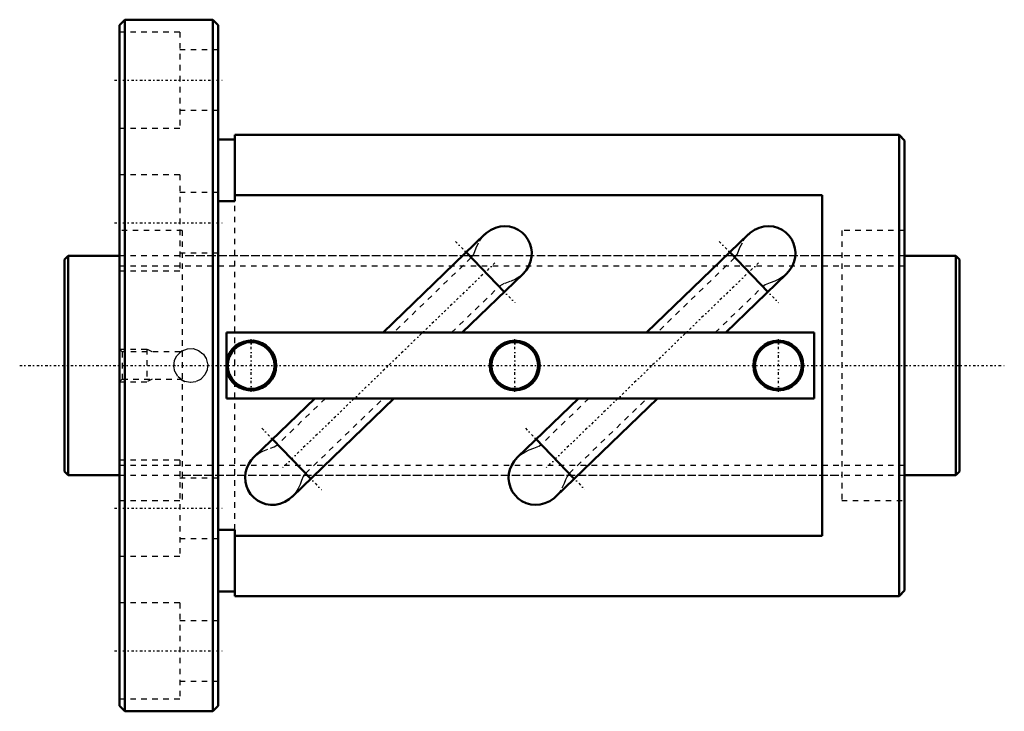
# Model space of a CAD drawing. Header units: millimetres. Extents: x -8 to 171, y -63 to 63.
import ezdxf

# ---------------------------------------------------------------- set-up
doc = ezdxf.new("R2010")
doc.units = ezdxf.units.MM
doc.linetypes.add('Center', pattern=[1.5, 0.45, -0.5, 0.05, -0.5])
doc.linetypes.add('Dashed', pattern=[2, 1, -1])
for name, color, linetype, lineweight in [('2d ConnectionPoints', 7, 'Continuous', 50), ('AM_0', 7, 'Continuous', 50), ('AM_5', 3, 'Continuous', 25), ('AM_7', 7, 'Center', 25), ('AM_9', 6, 'Dashed', 25)]:
    doc.layers.add(name, color=color, linetype=linetype, lineweight=lineweight)

# ---------------------------------------------------------------- blocks, each defined once
blk = doc.blocks.new('1_BIF4012V_7RR_Nut_0_in_BIF4012V_7RRG0_163LC0_000_0')
at = {"layer": 'AM_0'}
for p, q in [((11, 63), (10, 62)), ((27, 63), (11, 63)), ((11, 63), (11, -63)), ((28, 62), (27, 63)), ((27, 63), (27, -63)), ((10, 62), (10, -62)), ((28, 62), (28, -62)), ((31, 42), (31, 29.91)), ((152, 42), (31, 42)), ((153, 41), (152, 42)), ((152, 42), (152, -42)), ((31, 41.2), (28, 41.2)), ((153, 41), (153, -41)), ((138, 31.01), (31, 31.01)), ((138, -31.01), (138, 31.01)), ((31, 29.91), (28, 29.91)), ((76.56, 23.91), (58.02, 6)), ((124.56, 23.91), (106.02, 6)), ((80.1, 13.42), (73.15, 20.62)), ((128.1, 13.42), (121.15, 20.62)), ((72.41, 6), (83.51, 16.71)), ((120.41, 6), (131.51, 16.71)), ((29.5, 6), (29.5, -6)), ((136.5, 6), (29.5, 6)), ((136.5, -6), (136.5, 6)), ((29.5, -6), (136.5, -6)), ((45.59, -6), (34.49, -16.71)), ((41.44, -23.91), (59.98, -6)), ((93.59, -6), (82.49, -16.71)), ((89.44, -23.91), (107.98, -6)), ((37.9, -13.42), (44.85, -20.62)), ((85.9, -13.42), (92.85, -20.62)), ((28, -29.91), (31, -29.91)), ((31, -29.91), (31, -42)), ((31, -31.01), (138, -31.01)), ((28, -41.2), (31, -41.2)), ((152, -42), (153, -41)), ((31, -42), (152, -42)), ((10, -62), (11, -63)), ((27, -63), (28, -62)), ((11, -63), (27, -63))]:
    blk.add_line(p, q, dxfattribs=at)
for points in [[(76.54, 23.89), (76.8, 24.13), (77.58, 24.68), (78.47, 25.1), (79.32, 25.32), (80.22, 25.39), (81.05, 25.31), (81.89, 25.08), (82.64, 24.73), (83.33, 24.24), (83.92, 23.66), (84.41, 22.98), (84.77, 22.24), (85.01, 21.43), (85.11, 20.62), (85.07, 19.77), (84.89, 18.96), (84.58, 18.17), (84.14, 17.44), (83.58, 16.78), (83.5, 16.7)], [(124.54, 23.89), (124.85, 24.17), (125.63, 24.71), (126.52, 25.11), (127.37, 25.33), (128.26, 25.39), (129.1, 25.3), (129.93, 25.06), (130.68, 24.7), (131.37, 24.21), (131.95, 23.63), (132.44, 22.94), (132.79, 22.2), (133.02, 21.39), (133.11, 20.57), (133.06, 19.73), (132.88, 18.92), (132.56, 18.13), (132.11, 17.41), (131.54, 16.75), (131.49, 16.7)], [(41.46, -23.89), (40.9, -24.37), (40.12, -24.85), (39.25, -25.19), (38.4, -25.36), (37.5, -25.38), (36.68, -25.25), (35.86, -24.98), (35.13, -24.59), (34.46, -24.06), (33.91, -23.46), (33.45, -22.74), (33.13, -21.99), (32.94, -21.17), (32.89, -20.35), (32.97, -19.5), (33.19, -18.7), (33.55, -17.93), (34.03, -17.22), (34.51, -16.7)], [(89.46, -23.89), (89.15, -24.17), (88.37, -24.71), (87.48, -25.11), (86.63, -25.33), (85.74, -25.39), (84.9, -25.3), (84.07, -25.06), (83.32, -24.7), (82.63, -24.21), (82.05, -23.63), (81.56, -22.94), (81.21, -22.2), (80.98, -21.39), (80.89, -20.57), (80.94, -19.73), (81.12, -18.92), (81.44, -18.13), (81.89, -17.41), (82.46, -16.75), (82.51, -16.7)]]:
    blk.add_lwpolyline(points, dxfattribs=at)
for centre, radius in [((34, 0), 4.25), ((82, 0), 4.55), ((82, 0), 4.25), ((130, 0), 4.55), ((130, 0), 4.25)]:
    blk.add_circle(centre, radius, dxfattribs=at)
blk.add_arc((34, 0), 4.55, 188.5019, 171.4981, dxfattribs=at)
at = {"layer": 'AM_5', "linetype": 'Dashed'}
for p, q in [((10, 3), (15, 3)), ((16, 2.46), (15, 3)), ((15, 3), (15, -3)), ((10, -3), (15, -3)), ((16, -2.46), (15, -3))]:
    blk.add_line(p, q, dxfattribs=at)
at = {"layer": 'AM_7'}
for p, q in [((9.1, 52), (28.9, 52)), ((9.1, 26), (28.9, 26)), ((71.22, 22.61), (82.03, 11.43)), ((119.22, 22.61), (130.03, 11.43)), ((78.39, 18.72), (39.61, -18.72)), ((126.39, 18.72), (87.61, -18.72)), ((34, -4.78), (34, 4.78)), ((82, -4.78), (82, 4.78)), ((130, -4.78), (130, 4.78)), ((35.97, -11.43), (46.78, -22.61)), ((83.97, -11.43), (94.78, -22.61)), ((9.1, -26), (28.9, -26)), ((9.1, -52), (28.9, -52))]:
    blk.add_line(p, q, dxfattribs=at)
at = {"layer": 'AM_9'}
for p, q in [((21, 60.75), (10, 60.75)), ((21, 60.75), (21, 43.25)), ((28, 57.5), (21, 57.5)), ((21, 46.5), (28, 46.5)), ((10, 43.25), (21, 43.25)), ((21, 34.75), (10, 34.75)), ((21, 34.75), (21, 17.25)), ((28, 31.5), (21, 31.5)), ((31, -29.91), (31, 29.91)), ((21.45, 24.6), (10, 24.6)), ((21.45, 24.6), (21.45, -24.6)), ((153, 24.6), (141.55, 24.6)), ((141.55, 24.6), (141.55, -24.6)), ((21, 20.5), (28, 20.5)), ((141.55, 20), (21.45, 20)), ((74.08, 19.66), (59.94, 6)), ((122.07, 19.66), (107.92, 6)), ((10, 17.25), (21, 17.25)), ((70.49, 6), (79.17, 14.38)), ((118.5, 6), (127.18, 14.38)), ((10.54, 2.46), (10, 3)), ((21.09, 2.46), (10.54, 2.46)), ((10.54, 2.46), (10.54, -2.46)), ((10, -3), (10.54, -2.46)), ((10.54, -2.46), (21.11, -2.46)), ((47.51, -6), (38.83, -14.38)), ((43.92, -19.66), (58.06, -6)), ((95.5, -6), (86.82, -14.38)), ((91.93, -19.66), (106.08, -6)), ((21, -17.25), (10, -17.25)), ((21, -17.25), (21, -34.75)), ((28, -20.5), (21, -20.5)), ((21.45, -20), (141.55, -20)), ((10, -24.6), (21.45, -24.6)), ((141.55, -24.6), (153, -24.6)), ((21, -31.5), (28, -31.5)), ((10, -34.75), (21, -34.75)), ((21, -43.25), (10, -43.25)), ((21, -43.25), (21, -60.75)), ((28, -46.5), (21, -46.5)), ((21, -57.5), (28, -57.5)), ((10, -60.75), (21, -60.75))]:
    blk.add_line(p, q, dxfattribs=at)
for points in [[(74.08, 19.65), (74.46, 20.16), (74.74, 20.79), (74.98, 21.42), (75.57, 22.65), (76.12, 23.43), (76.54, 23.89)], [(122.08, 19.65), (122.48, 20.2), (122.76, 20.83), (123.01, 21.48), (123.62, 22.72), (124.17, 23.49), (124.54, 23.89)], [(83.5, 16.7), (82.9, 16.21), (82.14, 15.73), (81.13, 15.28), (80.08, 14.91), (79.63, 14.72), (79.22, 14.44), (79.16, 14.39)], [(131.49, 16.7), (130.91, 16.21), (130.19, 15.76), (129.38, 15.38), (128.52, 15.07), (127.58, 14.69), (127.16, 14.39)], [(21.45, -2.68), (20.65, -2.02), (20.11, -1.12), (19.9, -0.1), (20.04, 0.92), (20.51, 1.84), (21.26, 2.56), (21.45, 2.68)], [(21.45, 2.68), (22.42, 3.04), (23.45, 3.07), (24.43, 2.75), (25.25, 2.13), (25.83, 1.26), (26.09, 0.25), (26, -0.78), (25.58, -1.72), (24.87, -2.47), (23.94, -2.95), (22.91, -3.1), (21.9, -2.9), (21.45, -2.68)], [(34.51, -16.7), (34.63, -16.59), (35.34, -16.04), (36.13, -15.6), (37.52, -15.06), (38.22, -14.79), (38.84, -14.39)], [(82.51, -16.7), (83.09, -16.21), (83.81, -15.76), (84.62, -15.38), (85.48, -15.07), (86.42, -14.69), (86.84, -14.39)], [(43.92, -19.65), (43.5, -20.24), (43.19, -20.95), (42.91, -21.68), (42.58, -22.38), (42.18, -23.04), (41.6, -23.75), (41.46, -23.89)], [(91.92, -19.65), (91.52, -20.2), (91.24, -20.83), (90.99, -21.48), (90.38, -22.72), (89.83, -23.49), (89.46, -23.89)]]:
    blk.add_lwpolyline(points, dxfattribs=at)
for start, end in [(118.9367, 132.3067), (173.7371, 181.4169), (234.4821, 249.7976)]:
    blk.add_arc((23, 0), 3.1, start, end, dxfattribs=at)
blk = doc.blocks.new('2_BIF4012V_7RR000_Shaft_0_in_BIF4012V_7RRG0_163LC0_000_0')
at = {"layer": 'AM_0'}
for p, q in [((0.7, 20), (0, 19.3)), ((10, 20), (0.7, 20)), ((0.7, 20), (0.7, -20)), ((162.3, 20), (153, 20)), ((163, 19.3), (162.3, 20)), ((162.3, 20), (162.3, -20)), ((0, 19.3), (0, -19.3)), ((163, 19.3), (163, -19.3)), ((0, -19.3), (0.7, -20)), ((162.3, -20), (163, -19.3)), ((0.7, -20), (10, -20)), ((153, -20), (162.3, -20))]:
    blk.add_line(p, q, dxfattribs=at)
at = {"layer": 'AM_5', "linetype": 'Dashed'}
for p, q in [((10, 18.1595), (153, 18.1595)), ((10, -18.1595), (153, -18.1595))]:
    blk.add_line(p, q, dxfattribs=at)
at = {"layer": 'AM_7'}
blk.add_line((-8.15, 0), (171.15, 0), dxfattribs=at)
at = {"layer": 'AM_9'}
for p, q in [((153, 20), (10, 20)), ((10, -20), (153, -20))]:
    blk.add_line(p, q, dxfattribs=at)

msp = doc.modelspace()

# ---------------------------------------------------------------- linework, layer by layer
at = {"layer": '2d ConnectionPoints'}
for p in [(0, 0), (10, 0)]:
    msp.add_point(p, dxfattribs=at)

# ---------------------------------------------------------------- block references
for name in ['1_BIF4012V_7RR_Nut_0_in_BIF4012V_7RRG0_163LC0_000_0', '2_BIF4012V_7RR000_Shaft_0_in_BIF4012V_7RRG0_163LC0_000_0']:
    msp.add_blockref(name, (0, 0))

doc.saveas('drawing.dxf')
